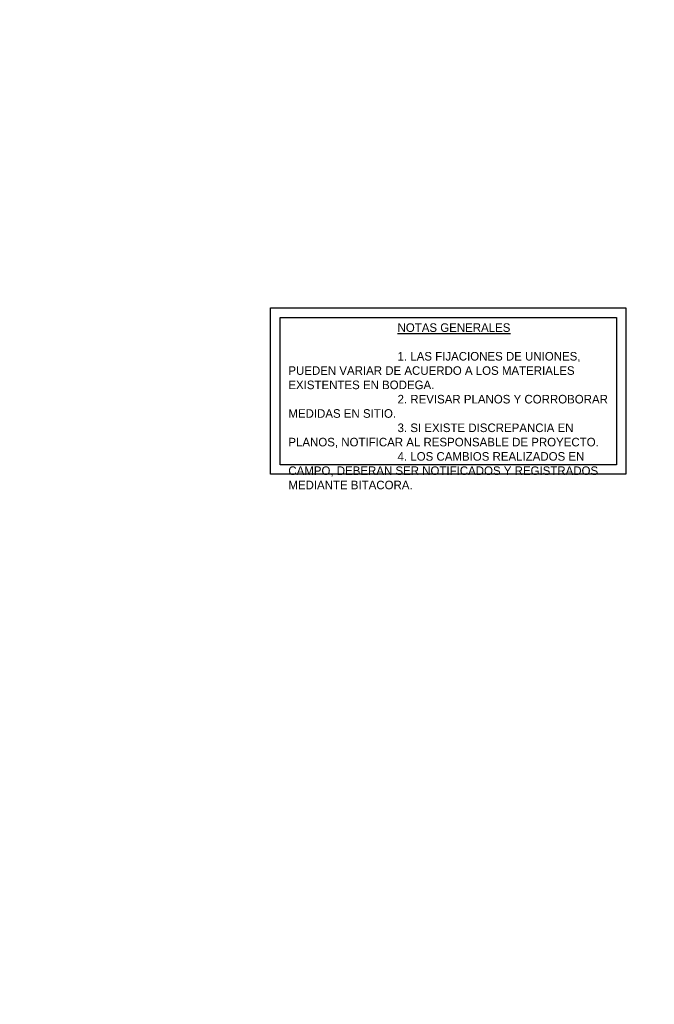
# Model space of a CAD drawing. Header units: millimetres. Extents: x 19443 to 19711, y 4351 to 4752.
# Tile 53 of 256: x 19471.2 to 19472.53, y 4518.03 to 4520.1. Entities that reach past the tile are written whole.
import ezdxf

# ---------------------------------------------------------------- set-up
doc = ezdxf.new("R2010")
doc.units = ezdxf.units.MM
for name, color, linetype in [('cotas', 1, 'Continuous'), ('cotas @ 500', 1, 'Continuous'), ('TEXTO @ 0.1', 2, 'Continuous')]:
    doc.layers.add(name, color=color, linetype=linetype)
doc.styles.add('century gothic', font='GOTHIC.TTF')
doc.styles.add('COTAS SMC', font='GOTHIC.TTF')
doc.dimstyles.new('ANOTATIVE 100 SMCONSTRUCCIONES', dxfattribs={"dimscale": 0, "dimtxt": 0.18, "dimasz": 0.15, "dimexe": 0.18, "dimexo": 0.09, "dimgap": 0.1, "dimtad": 1, "dimzin": 0, "dimdsep": 46, "dimtxsty": 'century gothic', "dimblk1": 'FLECHA1', "dimblk2": 'FLECHA1', "dimsah": 1, "dimcen": 0.18, "dimdle": 0.075, "dimclrd": 1, "dimclre": 1, "dimclrt": 2, "dimaunit": 1, "dimadec": 0, "dimazin": 0, "dimtfac": 0.75, "dimtix": 1, "dimtmove": 2, "dimatfit": 3, "dimfxl": 0.09, "dimtvp": 1.5, "dimtfill": 1, "dimtolj": 1, "dimtzin": 0, "dimarcsym": 0})
doc.dimstyles.new('PIES SMCONSTRUCCIONES', dxfattribs={"dimscale": 0, "dimtxt": 0.18, "dimasz": 0.2, "dimexe": 0.18, "dimexo": 0, "dimgap": 0.1, "dimtad": 1, "dimdec": 0, "dimlfac": 39.370079, "dimzin": 0, "dimdsep": 46, "dimlunit": 4, "dimtxsty": 'COTAS SMC', "dimblk1": 'FLECHA1', "dimblk2": 'FLECHA1', "dimsah": 1, "dimcen": 0.2, "dimdle": 0.075, "dimclrd": 1, "dimclre": 1, "dimclrt": 2, "dimaunit": 1, "dimadec": 0, "dimazin": 0, "dimtfac": 0.75, "dimtdec": 0, "dimtix": 1, "dimtmove": 2, "dimatfit": 3, "dimfxl": 0.09, "dimtvp": 1.5, "dimtfill": 1, "dimtolj": 1, "dimtzin": 0, "dimarcsym": 0})

# ---------------------------------------------------------------- blocks, each defined once
blk = doc.blocks.new('FLECHA1')
at = {"color": 4}
blk.add_line((-0.246176, -0.248081), (0.248081, 0.25), dxfattribs=at)
at = {"color": 1}
blk.add_line((-1, 0), (0.496162, 0), dxfattribs=at)
blk = doc.blocks.new('*D497')
at = {"layer": 'cotas', "color": 1, "lineweight": -2, "transparency": 16777216}
for p, q in [((19614.326, 4625.8448), (19614.326, 4700.8448)), ((19570.9836, 4550.8448), (19524.326, 4550.8448)), ((19614.326, 4548.4298), (19614.326, 4550.8448)), ((19570.5339, 4548.4298), (19524.326, 4548.4298)), ((19614.326, 4473.4298), (19614.326, 4398.4298))]:
    blk.add_line(p, q, dxfattribs=at)
at = {"layer": 'Defpoints', "color": 0, "transparency": 16777216}
for p in [(19614.326, 4550.8448), (19615.9836, 4550.8448), (19615.5339, 4548.4298)]:
    blk.add_point(p, dxfattribs=at)
at = {"layer": 'cotas', "color": 1, "lineweight": -2, "transparency": 16777216, "xscale": 75, "yscale": 75, "zscale": 75}
for p, rotation in [((19614.326, 4550.8448), 270), ((19614.326, 4548.4298), 90)]:
    blk.add_blockref('FLECHA1', p, dxfattribs=dict(at, rotation=rotation))
at = {"layer": 'cotas', "color": 2, "transparency": 16777216, "insert": (19517.3376, 4549.6373), "char_height": 90, "attachment_point": 5, "rotation": 90, "style": 'century gothic', "bg_fill": 3, "box_fill_scale": 1.1, "bg_fill_color": 256, "bg_fill_true_color": 13158600, "bg_fill_transparency": 0}
blk.add_mtext('\\A1;2.42', dxfattribs=at)
blk = doc.blocks.new('*D552')
at = {"layer": 'cotas', "color": 1, "lineweight": -2, "transparency": 16777216}
for p, q in [((19620.0128, 4651.7533), (19620.0128, 4751.7533)), ((19620.4168, 4551.7533), (19530.0128, 4551.7533)), ((19620.0128, 4550.5333), (19620.0128, 4551.7533)), ((19620.4168, 4550.5333), (19530.0128, 4550.5333)), ((19620.0128, 4450.5333), (19620.0128, 4350.5333))]:
    blk.add_line(p, q, dxfattribs=at)
at = {"layer": 'Defpoints', "color": 0, "transparency": 16777216}
for p in [(19620.0128, 4551.7533), (19620.4168, 4551.7533), (19620.4168, 4550.5333)]:
    blk.add_point(p, dxfattribs=at)
at = {"layer": 'cotas', "color": 1, "lineweight": -2, "transparency": 16777216, "xscale": 100, "yscale": 100, "zscale": 100}
for p, rotation in [((19620.0128, 4551.7533), 270), ((19620.0128, 4550.5333), 90)]:
    blk.add_blockref('FLECHA1', p, dxfattribs=dict(at, rotation=rotation))
at = {"layer": 'cotas', "color": 2, "transparency": 16777216, "insert": (19523.8809, 4551.1433), "char_height": 90, "attachment_point": 5, "rotation": 90, "style": 'COTAS SMC', "bg_fill": 3, "box_fill_scale": 1.1, "bg_fill_color": 256, "bg_fill_true_color": 13158600, "bg_fill_transparency": 0}
blk.add_mtext("\\A1;4'", dxfattribs=at)
blk = doc.blocks.new('*U759')
at = {"layer": 'cotas @ 500'}
dim = blk.add_linear_dim(base=(19614.3260382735, 4550.8448237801), p1=(19615.5338597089, 4548.4298237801), p2=(19615.9836080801, 4550.8448237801), angle=90, dimstyle='ANOTATIVE 100 SMCONSTRUCCIONES', override={"dimscale": 500, "dimtix": 1, "dimtofl": 1, "dimtmove": 1, "dimatfit": 1}, dxfattribs=at)
dim.commit()
dim.dimension.update_dxf_attribs({"geometry": '*D497', "text_midpoint": (19517.3375950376, 4549.6373237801)})
blk = doc.blocks.new('*U761')
at = {"layer": 'cotas @ 500'}
dim = blk.add_linear_dim(base=(19620.0128, 4551.7533), p1=(19620.4168, 4550.5333), p2=(19620.4168, 4551.7533), angle=90, dimstyle='PIES SMCONSTRUCCIONES', override={"dimscale": 500, "dimtix": 1, "dimtofl": 1, "dimtmove": 2, "dimatfit": 3}, dxfattribs=at)
dim.commit()
dim.dimension.update_dxf_attribs({"geometry": '*D552', "text_midpoint": (19523.8809, 4551.1433)})

msp = doc.modelspace()

# ---------------------------------------------------------------- block references
at = {"layer": 'cotas'}
msp.add_blockref('*U759', (0, 0), dxfattribs=at)

# ---------------------------------------------------------------- next in the draw order: block references
msp.add_blockref('*U761', (0, 0), dxfattribs=at)

# ---------------------------------------------------------------- next in the draw order: linework, layer by layer
at = {"color": 3}
for points in [[(19471.723, 4519.4913), (19472.4687, 4519.4913), (19472.4687, 4519.1422), (19471.723, 4519.1422)], [(19471.743, 4519.4713), (19472.4487, 4519.4713), (19472.4487, 4519.1622), (19471.743, 4519.1622)]]:
    msp.add_lwpolyline(points, close=True, dxfattribs=at)

# ---------------------------------------------------------------- next in the draw order: texts
at = {"layer": 'TEXTO @ 0.1', "color": 2, "insert": (19471.7604, 4519.4588), "char_height": 0.018, "width": 0.681896, "attachment_point": 1, "style": 'century gothic'}
msp.add_mtext('\\pi0.22913;{\\LNOTAS GENERALES\\P\\pi0;}\\P1. LAS FIJACIONES DE UNIONES, PUEDEN VARIAR DE ACUERDO A LOS MATERIALES EXISTENTES EN BODEGA. \\P2. REVISAR PLANOS Y CORROBORAR MEDIDAS EN SITIO.\\P3. SI EXISTE DISCREPANCIA EN PLANOS, NOTIFICAR AL RESPONSABLE DE PROYECTO. \\P4. LOS CAMBIOS REALIZADOS EN CAMPO, DEBERAN SER NOTIFICADOS Y REGISTRADOS MEDIANTE BITACORA. ', dxfattribs=at)

doc.saveas('drawing.dxf')
